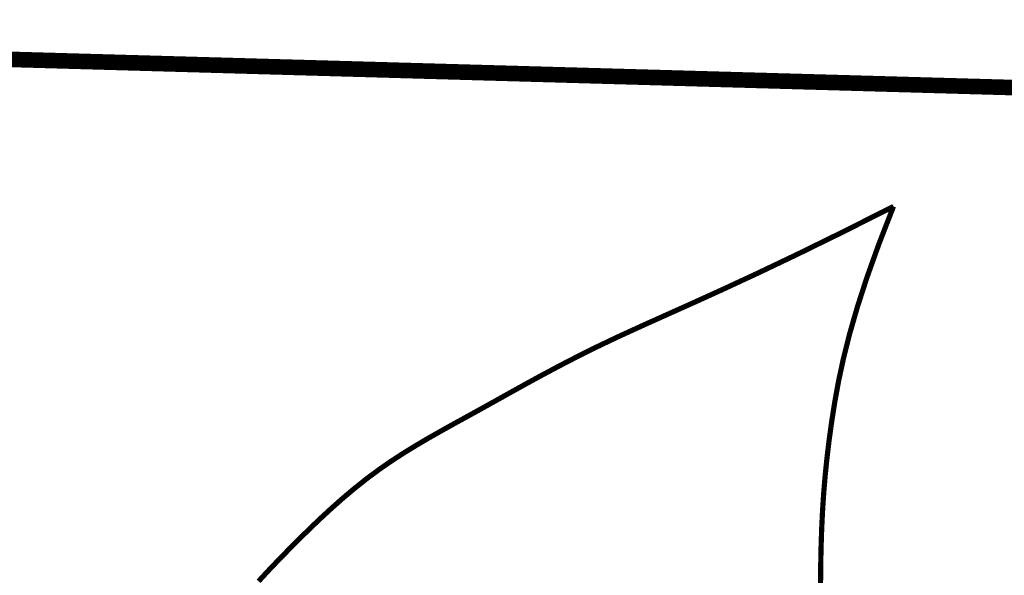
# Model space of a CAD drawing. Extents: x 2.5 to 15.1, y -11 to 11.4.
# Tile 179 of 182: x 13.552 to 13.988, y -8.851 to -8.606. Entities that reach past the tile are written whole.
import ezdxf

# ---------------------------------------------------------------- set-up
doc = ezdxf.new("R2010")
doc.units = 0
doc.header["$MEASUREMENT"] = 0
doc.layers.add('BELMONT-BORDER', color=7, linetype='CONTINUOUS')
doc.layers.add('FACE', color=7, linetype='CONTINUOUS')

msp = doc.modelspace()

# ---------------------------------------------------------------- linework, layer by layer
at = {"layer": 'BELMONT-BORDER', "color": 7, "const_width": 0.00691}
msp.add_lwpolyline([(13.12733, -9.54705), (13.13613, -8.61163), (13.40347, -8.60907), (13.40359, -8.61909), (14.21885, -8.64201), (14.21892, -8.6278), (14.36931, -8.63077)], dxfattribs=at)
at = {"layer": 'FACE', "color": 7, "const_width": 0.0023}
for points in [[(13.93896, -8.68825), (13.91629, -8.69967), (13.89632, -8.70946), (13.87875, -8.71783), (13.86331, -8.725), (13.8497, -8.73118), (13.83764, -8.73658), (13.82685, -8.74143), (13.81703, -8.74593), (13.80794, -8.75026), (13.79946, -8.75447), (13.79153, -8.75856), (13.78407, -8.76253), (13.77701, -8.76637), (13.77027, -8.77011), (13.76378, -8.77373), (13.75747, -8.77724), (13.75128, -8.78066), (13.7452, -8.784), (13.73922, -8.78732), (13.73335, -8.79065), (13.72759, -8.79404), (13.72193, -8.79752), (13.71637, -8.80113), (13.71093, -8.80491), (13.70559, -8.8089), (13.70035, -8.81306), (13.69522, -8.81738), (13.6902, -8.82182), (13.68529, -8.82635), (13.68048, -8.83094), (13.67577, -8.83556), (13.67118, -8.84018), (13.66668, -8.84479), (13.66227, -8.84942), (13.65791, -8.85413)], [(13.93896, -8.68825), (13.93255, -8.70473), (13.92726, -8.71951), (13.92296, -8.73278), (13.91952, -8.74474), (13.9168, -8.75558), (13.91466, -8.76549), (13.91299, -8.77467), (13.91163, -8.7833), (13.91048, -8.79157), (13.90952, -8.79959), (13.90871, -8.80744), (13.90806, -8.81523), (13.90755, -8.82305), (13.90717, -8.831), (13.9069, -8.83917), (13.90673, -8.84765), (13.90666, -8.85651)]]:
    msp.add_lwpolyline(points, dxfattribs=at)

doc.saveas('drawing.dxf')
